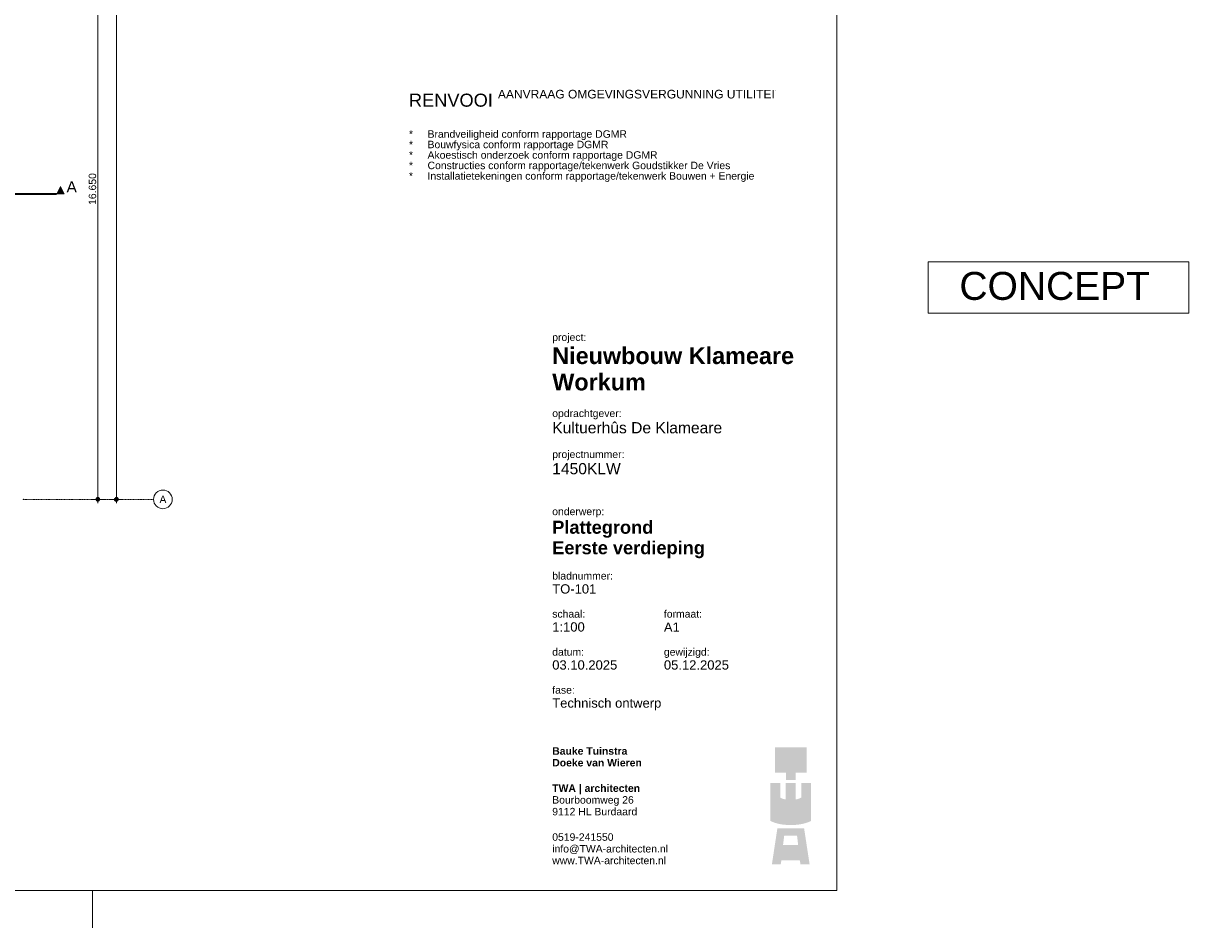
# Model space of a CAD drawing. Extents: x 0 to 92550, y 0 to 59400.
# Tile 92 of 94: x 61239 to 92550, y 0 to 24282. Entities that reach past the tile are written whole.
import ezdxf
from ezdxf.xclip import XClip

# ---------------------------------------------------------------- set-up
doc = ezdxf.new("R2010")
doc.units = 0
doc.header["$MEASUREMENT"] = 0
doc.header["$XCLIPFRAME"] = 0
doc.linetypes.add('Streep-punt fijn', pattern=[1251.000023, 626.000023, -312.5, 0, -312.5])
doc.linetypes.add('Streep-streepje', pattern=[1300, 1000, -100, 100, -100])
for name, color, linetype in [('ZZ A Stramien', 7, 'Continuous'), ('ZZ Maatvoering 1_ 50_100', 7, 'Continuous'), ('ZZ Markers doorsnede', 7, 'Continuous')]:
    doc.layers.add(name, color=color, linetype=linetype)
doc.styles.add('GENERATED_STYLE_2', font='arial.ttf')
doc.styles.add('GENERATED_STYLE_4', font='arial.ttf')

# ---------------------------------------------------------------- blocks, each defined once
blk = doc.blocks.new('Drawing_1_1', base_point=(5739, 6500))
at = {"layer": 'ZZ Maatvoering 1_ 50_100', "linetype": 'Continuous', "lineweight": 0, "true_color": 0x000000}
for points in [[(63189, 11500), (63193, 11481), (63204, 11465), (63220, 11454), (63239, 11450), (63258, 11454), (63274, 11465), (63285, 11481), (63289, 11500), (63285, 11519), (63274, 11535), (63258, 11546), (63239, 11550), (63220, 11546), (63204, 11535), (63193, 11519)], [(63689, 11500), (63693, 11481), (63704, 11465), (63720, 11454), (63739, 11450), (63758, 11454), (63774, 11465), (63785, 11481), (63789, 11500), (63785, 11519), (63774, 11535), (63758, 11546), (63739, 11550), (63720, 11546), (63704, 11535), (63693, 11519)]]:
    blk.add_hatch(color=18, dxfattribs=at).paths.add_polyline_path(points)
at = {"layer": 'ZZ Markers doorsnede', "linetype": 'Continuous', "lineweight": 0, "true_color": 0x000000}
blk.add_hatch(color=18, dxfattribs=at).paths.add_polyline_path([(62339, 19700), (62239, 19900), (62139, 19700)])
at = {"layer": 'ZZ A Stramien', "color": 7, "linetype": 'Streep-punt fijn', "lineweight": 9, "ltscale": 0.01}
blk.add_line((61239, 11500), (64739, 11500), dxfattribs=at)
at = {"layer": 'ZZ A Stramien', "color": 7, "linetype": 'Continuous', "lineweight": 9, "ltscale": 0.01}
blk.add_circle((64989, 11500), 250, dxfattribs=at)
at = {"layer": 'ZZ A Stramien', "color": 7, "linetype": 'Streep-punt fijn', "lineweight": 9, "ltscale": 0.01}
blk.add_point((61239, 11500), dxfattribs=at)
blk.add_point((61239, 11500), dxfattribs=at)
at = {"layer": 'ZZ Maatvoering 1_ 50_100', "color": 7, "linetype": 'Continuous', "lineweight": 5, "ltscale": 0.01}
for p, q in [((63739, 11550), (63739, 47850)), ((63239, 11550), (63239, 28100)), ((63189, 11500), (63051, 11500)), ((63239, 11400), (63239, 11450)), ((63426, 11500), (63289, 11500)), ((63689, 11500), (63551, 11500)), ((63739, 11400), (63739, 11450)), ((63926, 11500), (63789, 11500))]:
    blk.add_line(p, q, dxfattribs=at)
for centre in [(63239, 11500), (63739, 11500)]:
    blk.add_circle(centre, 50, dxfattribs=at)
at = {"layer": 'ZZ Markers doorsnede', "color": 7, "linetype": 'Streep-streepje', "lineweight": 35, "ltscale": 0.01}
blk.add_line((7889, 19700), (62139, 19700), dxfattribs=at)
at = {"layer": 'ZZ Markers doorsnede', "color": 7, "linetype": 'Continuous', "lineweight": 5, "ltscale": 0.01, "flags": 128}
blk.add_lwpolyline([(62339, 19700), (62139, 19700), (62239, 19900)], close=True, dxfattribs=at)
at = {"layer": 'ZZ A Stramien', "color": 7, "linetype": 'Continuous', "lineweight": 5, "insert": (64897, 11600), "char_height": 200, "attachment_point": 1, "style": 'GENERATED_STYLE_2'}
blk.add_mtext('\\A1;{\\pql;\\pt0;\\fArial|b0|i0|c0|p0;\\W1.000000;A}', dxfattribs=at)
at = {"layer": 'ZZ Maatvoering 1_ 50_100', "color": 7, "linetype": 'Continuous', "lineweight": 5, "insert": (63199, 19406), "char_height": 200, "width": 838.93, "attachment_point": 7, "rotation": 90, "style": 'GENERATED_STYLE_2'}
blk.add_mtext('\\A1;{\\pql;\\fArial|b0|i0|c0|p0;\\W1.000000;16.650}', dxfattribs=at)
at = {"layer": 'ZZ Markers doorsnede', "color": 7, "linetype": 'Continuous', "lineweight": 5, "insert": (62399, 19740), "char_height": 300, "attachment_point": 7, "style": 'GENERATED_STYLE_2'}
blk.add_mtext('\\A1;{\\pql;\\pt0;\\fArial|b0|i0|c0|p0;\\W1.000000;A}', dxfattribs=at)
blk = doc.blocks.new('Drawing_4_4', base_point=(71600, 22576))
at = {"color": 7, "linetype": 'Continuous', "lineweight": 5, "insert": (71600, 22496), "char_height": 350, "attachment_point": 1, "line_spacing_factor": 0.843138, "style": 'GENERATED_STYLE_2'}
blk.add_mtext('\\A1;{\\pql;\\pt500;\\fArial|b0|i0|c0|p0;\\W1.000000;RENVOOI \\fArial|b0|i0|c0|p0;\\W1.000000;\\A1{\\H.66x;\\SAANVRAAG OMGEVINGSVERGUNNING UTILITEIT^  ;}\\P\\pql;\\pt500;\\fArial|b0|i0|c0|p0;\\W1.000000;\\P\\pql;\\pt500;\\fArial|b0|i0|c0|p0;\\H0.571429x;\\W1.000000;*^IBrandveiligheid conform rapportage DGMR\\P\\pql;\\pt500;\\fArial|b0|i0|c0|p0;\\W1.000000;*^IBouwfysica conform rapportage DGMR\\P\\pql;\\pt500;\\fArial|b0|i0|c0|p0;\\W1.000000;*^IAkoestisch onderzoek conform rapportage DGMR\\P\\pql;\\pt500;\\fArial|b0|i0|c0|p0;\\W1.000000;*^IConstructies conform rapportage/tekenwerk Goudstikker De Vries\\P\\pql;\\pt499.181;\\fArial|b0|i0|c0|p0;\\W1.000000;*^IInstallatietekeningen conform rapportage/tekenwerk Bouwen + Energie}', dxfattribs=at)
blk = doc.blocks.new('Drawing_5_1', base_point=(83100, 1000))
at = {"linetype": 'Continuous', "lineweight": 0, "true_color": 0xe8b909}
for points in [[(81436, 4840), (81436, 4165), (81729, 4165), (81729, 3969), (81992, 3969), (81992, 4165), (82286, 4165), (82286, 4840)], [(81312, 3885), (81312, 2866), (81315, 2864), (81325, 2859), (81336, 2854), (81347, 2849), (81358, 2845), (81369, 2840), (81380, 2836), (81391, 2832), (81401, 2827), (81412, 2823), (81423, 2820), (81434, 2816), (81445, 2812), (81456, 2809), (81467, 2806), (81478, 2803), (81489, 2800), (81500, 2797), (81511, 2794), (81522, 2791), (81533, 2789), (81544, 2786), (81555, 2784), (81566, 2782), (81577, 2780), (81588, 2777), (81599, 2776), (81610, 2774), (81621, 2772), (81632, 2770), (81644, 2769), (81655, 2768), (81666, 2766), (81677, 2765), (81688, 2764), (81699, 2763), (81711, 2762), (81722, 2761), (81733, 2760), (81744, 2759), (81755, 2759), (81767, 2758), (81778, 2758), (81789, 2757), (81801, 2757), (81812, 2757), (81823, 2756), (81835, 2756), (81846, 2756), (81857, 2756), (81869, 2756), (81880, 2756), (81891, 2756), (81902, 2757), (81914, 2757), (81925, 2757), (81936, 2758), (81947, 2758), (81959, 2759), (81970, 2759), (81981, 2760), (81992, 2761), (82003, 2762), (82015, 2763), (82026, 2764), (82037, 2765), (82048, 2766), (82059, 2768), (82070, 2769), (82081, 2770), (82093, 2772), (82104, 2774), (82115, 2776), (82126, 2777), (82137, 2780), (82148, 2782), (82159, 2784), (82170, 2786), (82181, 2789), (82192, 2791), (82203, 2794), (82214, 2797), (82225, 2800), (82236, 2803), (82247, 2806), (82258, 2809), (82269, 2812), (82280, 2816), (82291, 2820), (82302, 2823), (82313, 2827), (82324, 2832), (82335, 2836), (82346, 2840), (82357, 2845), (82368, 2849), (82378, 2854), (82389, 2859), (82400, 2864), (82403, 2866), (82403, 3885), (82140, 3886), (82140, 3496), (82137, 3494), (82135, 3492), (82132, 3490), (82130, 3489), (82127, 3487), (82125, 3486), (82122, 3484), (82119, 3483), (82117, 3481), (82114, 3480), (82111, 3478), (82109, 3477), (82106, 3475), (82103, 3474), (82100, 3473), (82097, 3471), (82094, 3470), (82091, 3469), (82088, 3468), (82085, 3467), (82082, 3465), (82079, 3464), (82076, 3463), (82073, 3462), (82070, 3461), (82067, 3460), (82064, 3459), (82061, 3458), (82057, 3457), (82054, 3456), (82051, 3455), (82048, 3454), (82044, 3453), (82041, 3452), (82038, 3452), (82034, 3451), (82031, 3450), (82028, 3449), (82024, 3448), (82021, 3448), (82017, 3447), (82014, 3446), (82010, 3446), (82007, 3445), (82003, 3444), (82000, 3444), (81996, 3443), (81989, 3442), (81989, 3447), (81989, 3885), (81726, 3886), (81726, 3447), (81725, 3442), (81718, 3443), (81715, 3444), (81711, 3444), (81708, 3445), (81704, 3446), (81701, 3446), (81697, 3447), (81694, 3448), (81690, 3448), (81687, 3449), (81684, 3450), (81680, 3451), (81677, 3452), (81674, 3452), (81670, 3453), (81667, 3454), (81664, 3455), (81660, 3456), (81657, 3457), (81654, 3458), (81651, 3459), (81648, 3460), (81645, 3461), (81641, 3462), (81638, 3463), (81635, 3464), (81632, 3465), (81629, 3467), (81626, 3468), (81623, 3469), (81620, 3470), (81617, 3471), (81615, 3473), (81612, 3474), (81609, 3475), (81606, 3477), (81603, 3478), (81601, 3480), (81598, 3481), (81595, 3483), (81593, 3484), (81590, 3486), (81587, 3487), (81585, 3489), (81582, 3490), (81580, 3492), (81578, 3494), (81575, 3495), (81575, 3885), (81312, 3886)]]:
    blk.add_hatch(color=40, dxfattribs=at).paths.add_polyline_path(points)
h = blk.add_hatch(color=40, dxfattribs=at)
h.paths.add_polyline_path([(81352, 1700), (81589, 1700), (81608, 1810), (82101, 1810), (82120, 1700), (82365, 1700), (82217, 2668), (81499, 2668)])
h.paths.add_polyline_path([(82058, 2220), (81651, 2220), (81682, 2469), (82027, 2469)], flags=0)
at = {"color": 7, "linetype": 'Continuous', "lineweight": 5, "attachment_point": 1}
for s, insert, char_height, style in [('\\A1;{\\pql;\\fArial|b0|i0|c0|p0;\\W1.000000;project:}', (75450, 15954), 200, 'GENERATED_STYLE_2'), ('\\A1;{\\pql;\\fArial|b1|i0|c0|p0;\\W1.000000;Nieuwbouw Klameare}', (75450, 15583), 450, 'GENERATED_STYLE_4'), ('\\A1;{\\pql;\\fArial|b1|i0|c0|p0;\\W1.000000;Workum}', (75450, 14876), 450, 'GENERATED_STYLE_4'), ('\\A1;{\\pql;\\fArial|b0|i0|c0|p0;\\W1.000000;opdrachtgever:}', (75450, 13911), 200, 'GENERATED_STYLE_2'), ('\\A1;{\\pql;\\fArial|b0|i0|c0|p0;\\W1.000000;Kultuerhûs De Klameare}', (75450, 13574), 300, 'GENERATED_STYLE_2'), ('\\A1;{\\pql;\\fArial|b0|i0|c0|p0;\\W1.000000;projectnummer:}', (75450, 12811), 200, 'GENERATED_STYLE_2'), ('\\A1;{\\pql;\\fArial|b0|i0|c0|p0;\\W1.000000;1450KLW}', (75450, 12474), 300, 'GENERATED_STYLE_2'), ('\\A1;{\\pql;\\fArial|b0|i0|c0|p0;\\W1.000000;onderwerp:}', (75450, 11276), 200, 'GENERATED_STYLE_2'), ('\\A1;{\\pql;\\fArial|b1|i0|c0|p0;\\W1.000000;Plattegrond}', (75450, 10927), 350, 'GENERATED_STYLE_4'), ('\\A1;{\\pql;\\fArial|b1|i0|c0|p0;\\W1.000000;Eerste verdieping}', (75450, 10377), 349.99, 'GENERATED_STYLE_4'), ('\\A1;{\\pql;\\fArial|b0|i0|c0|p0;\\W1.000000;bladnummer:}', (75450, 9547), 200, 'GENERATED_STYLE_2'), ('\\A1;{\\pql;\\fArial|b0|i0|c0|p0;\\W1.000000;TO-101}', (75450, 9221), 250, 'GENERATED_STYLE_2'), ('\\A1;{\\pql;\\fArial|b0|i0|c0|p0;\\W1.000000;schaal:}', (75450, 8526), 200, 'GENERATED_STYLE_2'), ('\\A1;{\\pql;\\fArial|b0|i0|c0|p0;\\W1.000000;formaat:}', (78450, 8526), 200, 'GENERATED_STYLE_2'), ('\\A1;{\\pql;\\fArial|b0|i0|c0|p0;\\W1.000000;1:100}', (75450, 8200), 250, 'GENERATED_STYLE_2'), ('\\A1;{\\pql;\\fArial|b0|i0|c0|p0;\\W1.000000;datum:}', (75450, 7504), 200, 'GENERATED_STYLE_2'), ('\\A1;{\\pql;\\fArial|b0|i0|c0|p0;\\W1.000000;gewijzigd:}', (78450, 7504), 200, 'GENERATED_STYLE_2'), ('\\A1;{\\pql;\\fArial|b0|i0|c0|p0;\\W1.000000;03.10.2025}', (75450, 7179), 250, 'GENERATED_STYLE_2'), ('\\A1;{\\pql;\\fArial|b0|i0|c0|p0;\\W1.000000;05.12.2025}', (78450, 7179), 250, 'GENERATED_STYLE_2'), ('\\A1;{\\pql;\\fArial|b0|i0|c0|p0;\\W1.000000;fase:}', (75450, 6483), 200, 'GENERATED_STYLE_2'), ('\\A1;{\\pql;\\fArial|b0|i0|c0|p0;\\W1.000000;Technisch ontwerp}', (75450, 6157), 250, 'GENERATED_STYLE_2'), ('\\A1;{\\pql;\\fArial|b0|i0|c0|p0;\\W1.000000; }', (75450, 5764), 250, 'GENERATED_STYLE_2')]:
    blk.add_mtext(s, dxfattribs=dict(at, insert=insert, char_height=char_height, style=style))
at = {"color": 7, "linetype": 'Continuous', "lineweight": 5, "insert": (75450, 4844), "char_height": 200, "attachment_point": 1, "line_spacing_factor": 0.942996, "style": 'GENERATED_STYLE_4'}
blk.add_mtext('\\A1;{\\pql;\\fArial|b1|i0|c0|p0;\\W1.000000;Bauke Tuinstra\\P\\pql;\\fArial|b1|i0|c0|p0;\\W1.000000;Doeke van Wieren\\P\\pql;\\fArial|b1|i0|c0|p0;\\H1.175000x;\\W1.000000;\\P\\pql;\\pt2390.07;\\fArial|b1|i0|c0|p0;\\H0.851061x;\\W1.000000;TWA | architecten\\P\\pql;\\fArial|b0|i0|c0|p0;\\W1.000000;Bourboomweg 26\\P\\pql;\\fArial|b0|i0|c0|p0;\\W1.000000;9112 HL Burdaard\\P\\pql;\\fArial|b0|i0|c0|p0;\\H1.175004x;\\W1.000000;\\P\\pql;\\fArial|b0|i0|c0|p0;\\H0.851061x;\\W1.000000;0519-241550\\P\\pql;\\fArial|b0|i0|c0|p0;\\W1.000000;info@TWA-architecten.nl\\P\\pql;\\fArial|b0|i0|c0|p0;\\W1.000000;www.TWA-architecten.nl}', dxfattribs=at)

msp = doc.modelspace()

# ---------------------------------------------------------------- linework, layer by layer
at = {"color": 7, "linetype": 'Continuous', "lineweight": 5, "ltscale": 0.01}
msp.add_line((63100, 1000), (63100, 0), dxfattribs=at)
at = {"color": 7, "linetype": 'Continuous', "lineweight": 5, "flags": 128}
msp.add_lwpolyline([(85550, 17879), (92550, 17879), (92550, 16500), (85550, 16500)], close=True, dxfattribs=at)

# ---------------------------------------------------------------- block references
at = {"color": 7, "linetype": 'Continuous', "lineweight": 25, "ltscale": 0.01}
ref = msp.add_blockref('Drawing_1_1', (5739, 6500), dxfattribs=at)
XClip(ref).set_block_clipping_path([(1000, 1000), (74950, 58400)])
ref = msp.add_blockref('Drawing_4_4', (71600, 22576), dxfattribs=at)
XClip(ref).set_block_clipping_path([(71600, 19904.8183289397), (81439.9646894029, 22576.249678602)])
ref = msp.add_blockref('Drawing_5_1', (83100, 1000), dxfattribs=at)
XClip(ref).set_block_clipping_path([(74950, 1000), (83100, 16500)])

# ---------------------------------------------------------------- texts
at = {"color": 7, "linetype": 'Continuous', "lineweight": 5, "style": 'GENERATED_STYLE_2'}
for s, insert, char_height, attachment_point in [('\\A1;{\\pqc;\\fArial|b0|i0|c0|p0;\\W1.000000;CONCEPT}', (88950, 17607), 750, 2), ('\\A1;{\\pql;\\fArial|b0|i0|c0|p0;\\W1.000000;A1}', (78450, 8194), 250, 1)]:
    msp.add_mtext(s, dxfattribs=dict(at, insert=insert, char_height=char_height, attachment_point=attachment_point))

# ---------------------------------------------------------------- next in the draw order: linework, layer by layer
at = {"color": 7, "linetype": 'Continuous', "lineweight": 15, "ltscale": 0.01, "flags": 128}
msp.add_lwpolyline([(1000, 58400), (83100, 58400), (83100, 1000), (1000, 1000)], close=True, dxfattribs=at)

doc.saveas('drawing.dxf')
